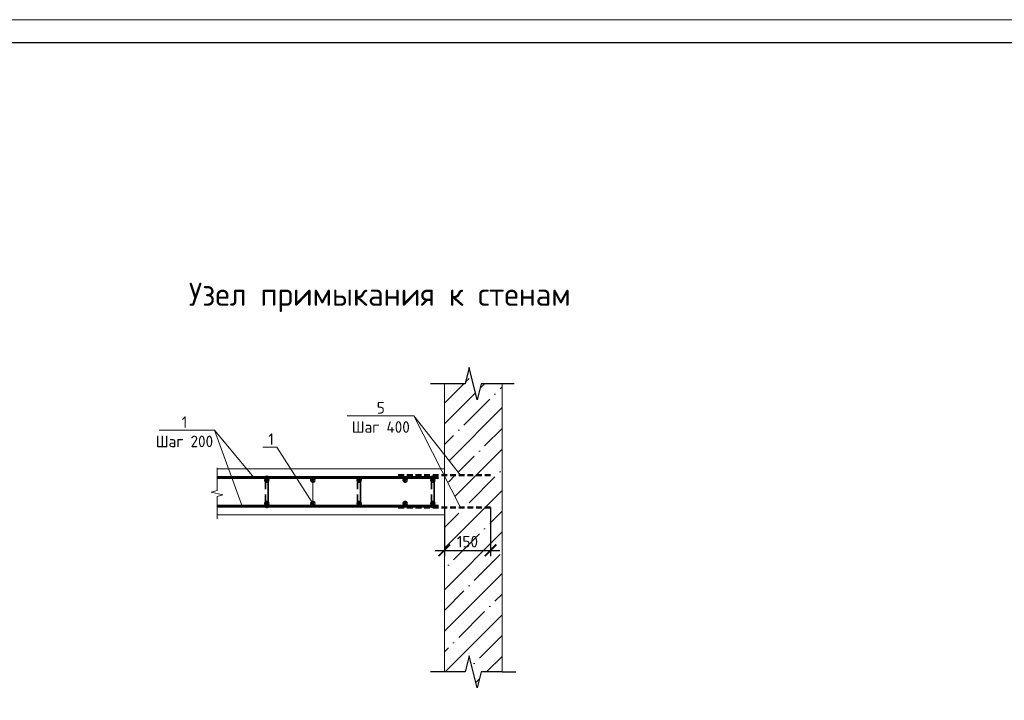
# Model space of a CAD drawing. Header units: millimetres. Extents: x 130535 to 3472113, y -231620 to 121434.
# Tile 74 of 133: x 501503 to 522843, y 19464 to 34210. Entities that reach past the tile are written whole.
import ezdxf
from ezdxf import colors
from ezdxf.entities.mleader import LeaderData, LeaderLine
from ezdxf.enums import TextEntityAlignment as Align
from ezdxf.math import Vec2, Vec3

# ---------------------------------------------------------------- set-up
doc = ezdxf.new("R2010")
doc.units = ezdxf.units.MM
doc.linetypes.add('DASHED2', pattern=[0.375, 0.25, -0.125])
doc.layers.get('DEFPOINTS').update_dxf_attribs({"color": 1, "lineweight": 0})
for name, color, linetype, lineweight in [('Основная 0.35', 200, 'Continuous', 35), ('Основная 0.60', 142, 'Continuous', 60), ('РАЗМЕРЫ', 1, 'Continuous', 9), ('Символы 0.20', 1, 'Continuous', 20), ('Тонкая', 81, 'Continuous', 20), ('Тонкая 0.20', 30, 'Continuous', 20), ('ТОНКИЕ', 7, 'Continuous', 9), ('штриховка', 7, 'Continuous', 18)]:
    doc.layers.add(name, color=color, linetype=linetype, lineweight=lineweight)
doc.layers.add('ТОЛСТЫЕ_ОСНОВНЫЕ', color=6, linetype='Continuous')
doc.styles.add('GOST-2.304_Type-B', font='GOST_Common.ttf')
doc.dimstyles.new('СПДС', dxfattribs={"dimscale": 100, "dimtxt": 2.5, "dimasz": 2.5, "dimexe": 1.25, "dimexo": 0, "dimtad": 1, "dimdec": 0, "dimtxsty": 'GOST-2.304_Type-B', "dimblk": 'ARCHTICK', "dimcen": 2.5, "dimdle": 2, "dimadec": 0, "dimazin": 2, "dimtfac": 0.75, "dimtdec": 0, "dimtmove": 1, "dimatfit": 3, "dimfxl": 1, "dimtolj": 1, "dimarcsym": 1})

# ---------------------------------------------------------------- blocks, each defined once
blk = doc.blocks.new('*U5')
at = {"layer": 'ТОЛСТЫЕ_ОСНОВНЫЕ', "color": 6}
blk.add_lwpolyline([(20, 5), (589, 5), (589, 415), (20, 415)], close=True, dxfattribs=at)
at = {"layer": 'ТОНКИЕ'}
blk.add_lwpolyline([(0, 0), (594, 0), (594, 420), (0, 420)], close=True, dxfattribs=at)
blk = doc.blocks.new('_None')
blk = doc.blocks.new('_ArchTick')
at = {"color": 0, "linetype": 'ByBlock', "const_width": 0.15}
blk.add_lwpolyline([(-0.5, -0.5), (0.5, 0.5)], dxfattribs=at)
blk = doc.blocks.new('*D552')
at = {"layer": 'DEFPOINTS', "color": 0, "linetype": 'Continuous', "lineweight": 0, "transparency": 16777216}
for p in [(510708, 23639), (511708, 23639), (511708, 22713)]:
    blk.add_point(p, dxfattribs=at)
at = {"layer": 'РАЗМЕРЫ', "color": 0, "linetype": 'Continuous', "lineweight": -2, "transparency": 16777216}
for p, q in [((510708, 23639), (510708, 22588)), ((511708, 23639), (511708, 22588)), ((510508, 22713), (511908, 22713))]:
    blk.add_line(p, q, dxfattribs=at)
at = {"layer": 'РАЗМЕРЫ', "color": 0, "linetype": 'Continuous', "lineweight": -2, "transparency": 16777216, "xscale": 250, "yscale": 250, "zscale": 250, "rotation": 180}
blk.add_blockref('_ArchTick', (510708, 22713), dxfattribs=at)
at = {"layer": 'РАЗМЕРЫ', "color": 0, "linetype": 'Continuous', "lineweight": -2, "transparency": 16777216, "xscale": 250, "yscale": 250, "zscale": 250}
blk.add_blockref('_ArchTick', (511708, 22713), dxfattribs=at)
at = {"layer": 'РАЗМЕРЫ', "color": 0, "linetype": 'Continuous', "lineweight": 0, "transparency": 16777216, "insert": (511208, 22901), "char_height": 250, "attachment_point": 5, "style": 'GOST-2.304_Type-B'}
blk.add_mtext('\\A1;150', dxfattribs=at)

msp = doc.modelspace()

# ---------------------------------------------------------------- hatches: boundary and pattern name
at = {"layer": 'штриховка', "linetype": 'Continuous', "lineweight": 0}
h = msp.add_hatch(dxfattribs=at)
h.set_pattern_fill('ANSI35', color=256, scale=100)
h.set_pattern_definition([(45, (-74606.9, 148679.9), (-449.0128, 449.0128), []), (45, (-74157.9, 148679.9), (-449.0128, 449.0128), [793.75, -158.75, 0, -158.75])])
h.paths.add_polyline_path([(510708.3, 23481.2), (510708.3, 23481.2), (510708.3, 23639.5), (511056.3, 23639.5), (510708.3, 24322.5), (510708.3, 24342), (511056.3, 24342), (510708.3, 24783.5), (510708.3, 26321.2), (511158.3, 26321.2), (511245.8, 26671.2), (511420.8, 25971.2), (511508.3, 26321.2), (511958.3, 26321.2), (511958.3, 20081.2), (511508.3, 20081.2), (511420.8, 19731.2), (511245.8, 20431.2), (511158.3, 20081.2), (510708.3, 20081.2)])

# ---------------------------------------------------------------- linework, layer by layer
at = {"color": 0, "linetype": 'ByBlock', "lineweight": -2}
for p, q in [((510708.3, 26321.2), (510408.3, 26321.2)), ((511158.3, 26321.2), (510708.3, 26321.2)), ((512219.7, 26321.2), (511508.3, 26321.2)), ((510708.3, 20081.2), (510408.3, 20081.2)), ((511158.3, 20081.2), (510708.3, 20081.2)), ((511958.3, 20081.2), (511508.3, 20081.2)), ((511958.3, 20081.2), (512258.3, 20081.2))]:
    msp.add_line(p, q, dxfattribs=at)
at = {"linetype": 'DASHED2', "lineweight": 50, "ltscale": 500}
for p, q in [((509708.3, 24342), (511708.3, 24342)), ((509708.3, 23639.5), (511708.3, 23639.5))]:
    msp.add_line(p, q, dxfattribs=at)
at = {"color": 0, "linetype": 'ByBlock', "lineweight": -2}
for points in [[(511508.3, 26321.2), (511420.8, 25971.2), (511245.8, 26671.2), (511158.3, 26321.2)], [(511508.3, 20081.2), (511420.8, 19731.2), (511245.8, 20431.2), (511158.3, 20081.2)]]:
    msp.add_lwpolyline(points, dxfattribs=at)
at = {"layer": 'Основная 0.35'}
for p, q in [((506828.3, 24291.2), (506828.3, 24041.2)), ((506888.3, 24291.2), (506888.3, 23671.2)), ((508828.3, 24291.2), (508828.3, 24041.2)), ((508888.3, 24291.2), (508888.3, 23671.2)), ((510428.3, 24291.2), (510428.3, 24041.2)), ((510488.3, 24291.2), (510488.3, 23671.2)), ((506828.3, 23671.2), (506828.3, 23921.2)), ((508828.3, 23671.2), (508828.3, 23921.2)), ((510428.3, 23671.2), (510428.3, 23921.2))]:
    msp.add_line(p, q, dxfattribs=at)
for centre, start, end in [((506858.3, 24291.2), 0, 180), ((510458.3, 24291.2), 0, 180), ((506858.3, 23671.2), 180, 0), ((510458.3, 23671.2), 180, 0)]:
    msp.add_arc(centre, 30, start, end, dxfattribs=at)
at = {"layer": 'Основная 0.60'}
for p, q in [((505780.9, 24291.2), (510583.3, 24291.2)), ((505780.9, 23671.2), (510583.3, 23671.2))]:
    msp.add_line(p, q, dxfattribs=at)
for centre in [(506858.3, 24231.2), (507858.3, 24231.2), (508858.3, 24231.2), (509858.3, 24231.2), (510458.3, 24231.2), (506858.3, 23731.2), (507858.3, 23731.2), (508858.3, 23731.2), (509858.3, 23731.2), (510458.3, 23731.2)]:
    msp.add_circle(centre, 30, dxfattribs=at)
at = {"layer": 'РАЗМЕРЫ', "linetype": 'Continuous', "lineweight": 0}
for p, q in [((510044.2, 25626), (511056.3, 23639.5)), ((505722.3, 25314.9), (506322.8, 23671.2))]:
    msp.add_line(p, q, dxfattribs=at)
at = {"layer": 'Символы 0.20'}
for points in [[(505722.3, 25314.9), (504527.7, 25314.9)], [(506581.3, 24291.2), (505722.3, 25314.9)]]:
    msp.add_lwpolyline(points, dxfattribs=at)
at = {"layer": 'Тонкая'}
msp.add_lwpolyline([(505780.9, 23393), (505780.9, 23468), (505780.9, 23882.7), (505905.9, 23914), (505655.9, 23976.5), (505780.9, 24007.7), (505780.9, 24422.5), (505780.9, 24497.5)], dxfattribs=at)
at = {"layer": 'Тонкая 0.20', "ltscale": 6}
for p, q in [((510708.3, 20081.2), (510708.3, 26321.2)), ((511958.3, 26321.2), (511958.3, 20081.2))]:
    msp.add_line(p, q, dxfattribs=at)
at = {"layer": 'Тонкая 0.20'}
for points in [[(510708.3, 24481.2), (505780.9, 24481.2)], [(505780.9, 23481.2), (510708.3, 23481.2), (510708.3, 24481.2)]]:
    msp.add_lwpolyline(points, dxfattribs=at)

# ---------------------------------------------------------------- block references
at = {"xscale": 100, "yscale": 100, "zscale": 100}
msp.add_blockref('*U5', (474692.4, -7790.1), dxfattribs=at)
msp.add_blockref('*U5', (474692.4, -7790.1), dxfattribs=at)

# ---------------------------------------------------------------- texts
at = {"layer": 'Символы 0.20', "insert": (505075.2, 25614.9), "char_height": 250, "attachment_point": 2, "style": 'GOST-2.304_Type-B'}
msp.add_mtext('1\\PШаг 200', dxfattribs=at)
at = {"layer": 'ТОНКИЕ', "linetype": 'Continuous', "lineweight": 0, "style": 'GOST-2.304_Type-B'}
msp.add_text('Узел примыкания к стенам', height=500, dxfattribs=at).set_placement((509307.2, 28261.2), align=Align.MIDDLE_CENTER)

# ---------------------------------------------------------------- dimensions: what is measured, and where the dimension line sits
at = {"layer": 'РАЗМЕРЫ', "linetype": 'Continuous', "lineweight": 0}
dim = msp.add_linear_dim(base=(511708.3, 22713.2), p1=(510708.3, 23639.5), p2=(511708.3, 23639.5), text='150', dimstyle='СПДС', dxfattribs=at)
dim.commit()
dim.dimension.update_dxf_attribs({"geometry": '*D552', "text_midpoint": (511208.3, 22900.7)})

# ---------------------------------------------------------------- leaders
at = {"layer": 'Символы 0.20'}
ml = msp.add_multileader_mtext('Standard', dxfattribs=at)
ml.set_content('5\\PШаг 400', color=256, style='GOST-2.304_Type-B')
ml.set_leader_properties(color=256, linetype='ByLayer', lineweight=-1)
ml.set_arrow_properties(name='NONE')
ml.build(insert=Vec2(0, 0))
ml.multileader.update_dxf_attribs({"text_left_attachment_type": 6, "text_right_attachment_type": 6, "dogleg_length": 1, "arrow_head_size": 18, "scale": 20})
ctx = ml.context
ctx.base_point, ctx.scale, ctx.char_height, ctx.arrow_head_size, ctx.landing_gap_size, ctx.plane_origin = Vec3(508715.6, 25626), 20, 250, 18, 9, Vec3(511189.7, 25750.7)
ctx.left_attachment, ctx.right_attachment, ctx.text_align_type = 6, 6, 1
notes = []
notes.append((ctx, [(0, (1, 1, 0), (510044.2, 25626), (-1, 0), 100, [(0, [(511056.3, 24342)], 0, [])])]))
ctx.mtext.insert, ctx.mtext.alignment, ctx.mtext.flow_direction = Vec3(509329.9, 25926), 2, 5
ml = msp.add_multileader_mtext('Standard', dxfattribs=at)
ml.set_content('1', color=256, style='GOST-2.304_Type-B')
ml.set_leader_properties(color=256, linetype='ByLayer', lineweight=-1)
ml.set_arrow_properties(name='NONE')
ml.build(insert=Vec2(0, 0))
ml.multileader.update_dxf_attribs({"text_left_attachment_type": 6, "text_right_attachment_type": 6, "dogleg_length": 1, "arrow_head_size": 18, "scale": 20})
ctx = ml.context
ctx.base_point, ctx.scale, ctx.char_height, ctx.arrow_head_size, ctx.landing_gap_size, ctx.plane_origin = Vec3(506883.7, 24947.1), 20, 250, 18, 9, Vec3(509325, 29101.2)
ctx.left_attachment, ctx.right_attachment = 6, 6
notes.append((ctx, [(0, (1, 1, 0), (507076.7, 24947.1), (-1, 0), 100, [(1, [(507858.3, 24231.2), (507858.3, 23731.2)], 0, [])])]))
ctx.mtext.insert, ctx.mtext.width, ctx.mtext.flow_direction = Vec3(506892.7, 25247.1), 28.429, 5
for ctx, leaders in notes:
    for number, flags, end, landing, length, lines in leaders:
        leader = LeaderData()
        leader.index, (leader.has_last_leader_line, leader.has_dogleg_vector, leader.attachment_direction) = number, flags
        leader.last_leader_point, leader.dogleg_vector, leader.dogleg_length = Vec3(end), Vec3(landing), length
        for number, points, colour, breaks in lines:
            line = LeaderLine()
            line.index, line.vertices, line.color, line.breaks = number, Vec3.list(points), colors.encode_raw_color(colour), breaks
            leader.lines.append(line)
        ctx.leaders.append(leader)

doc.saveas('drawing.dxf')
